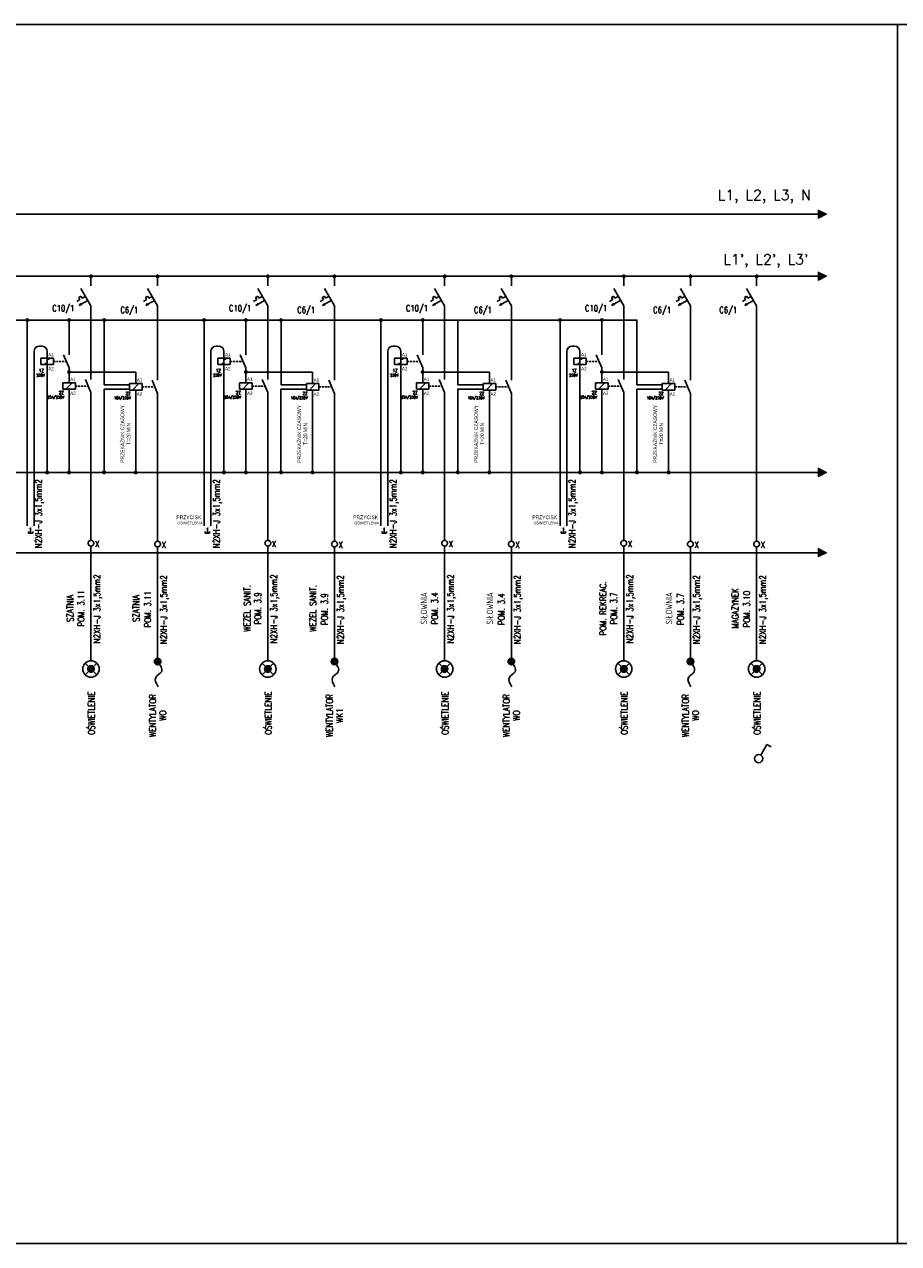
# Model space of a CAD drawing. Extents: x 2235 to 3915, y -856 to -559.
# Tile 2 of 7: x 2443 to 2655, y -856 to -559. Entities that reach past the tile are written whole.
import ezdxf
from ezdxf.enums import TextEntityAlignment as Align

# ---------------------------------------------------------------- set-up
doc = ezdxf.new("R2010")
doc.units = 0
doc.header["$MEASUREMENT"] = 0
for name, pattern in [('DASHED', [19.05, 12.7, -6.35]), ('HIDDEN', [0.375, 0.25, -0.125]), ('PIS1$025', [0]), ('PIS1$035', [0]), ('PIS1$10', [0])]:
    doc.linetypes.add(name, pattern=pattern)
for name, color, linetype in [('!!MF_schemat', 7, 'Continuous'), ('$TYPFIL_380V', 1, 'PIS1$025'), ('_E_aparaty', 7, 'Continuous'), ('_E_OSW', 7, 'Continuous'), ('A', 1, 'PIS1$025'), ('ATTEXT', 4, 'Continuous'), ('E_LOAD CIRCUIT', 7, 'Continuous'), ('E_PW', 255, 'DASHED'), ('hager_artno', 7, 'Continuous'), ('hager_descr', 7, 'Continuous'), ('hager_symbol', 7, 'Continuous'), ('MODBUS RTU', 4, 'Continuous'), ('przewody', 7, 'Continuous'), ('SCHEMAT', 7, 'Continuous'), ('WSCAD', 7, 'Continuous')]:
    doc.layers.add(name, color=color, linetype=linetype)
doc.styles.add('Hager_styl', font='SIMPLEX.SHX')
doc.styles.add('ROMANS', font='romans.shx', dxfattribs={"width": 0.8})

# ---------------------------------------------------------------- blocks, each defined once
blk = doc.blocks.new('ZAC-1_ZA1')
at = {"color": 1, "linetype": 'PIS1$035'}
for p, q in [((0.000002, 0.3), (0.000008, 1)), ((-0.000002, -0.3), (-0.000008, -1))]:
    blk.add_line(p, q, dxfattribs=at)
blk.add_lwpolyline([(-0.3, 0.000002), (-0.290999, 0.075002), (-0.262999, 0.144002), (-0.218998, 0.205002), (-0.160998, 0.253001), (-0.092998, 0.285001), (-0.018998, 0.299), (0.056002, 0.295), (0.128002, 0.270999), (0.191002, 0.230998), (0.243001, 0.175998), (0.279001, 0.109998), (0.298, 0.037998), (0.298, -0.038003), (0.278999, -0.110002), (0.242999, -0.176002), (0.190998, -0.231002), (0.127998, -0.271001), (0.055998, -0.295001), (-0.019003, -0.299), (-0.093002, -0.284999), (-0.161002, -0.252999), (-0.219002, -0.204998), (-0.263001, -0.144998), (-0.291001, -0.074998), (-0.3, 0.000002)], dxfattribs=at)
at = {"color": 1, "flags": 3}
for p in [(0, 1), (0, -1)]:
    blk.add_attdef('#PT_L_1', p, '', height=1, dxfattribs=at)
at = {"flags": 3}
for tag, p in [('$LIB1', (1, 1)), ('$LIB2', (1, 1)), ('$NOMENC', (1, 1)), ('$REP_UNIQ', (1, 1)), ('$PASSANT', (1, 1)), ('$FONCTION', (1, 1)), ('$CLASSE', (1, 1)), ('$BOITE', (1, 1)), ('$ORIGINE', (0, 0))]:
    blk.add_attdef(tag, p, '', height=1, dxfattribs=at)
at = {"color": 0, "width": 0.7}
for tag, p in [('$ZACISK', (0.3, 0.25)), ('$LISTWA', (0.3, -0.75))]:
    blk.add_attdef(tag, p, '', height=0.5, dxfattribs=at)
blk = doc.blocks.new('STYCZNIK 2Z')
for p, q in [((0, -5.25), (0, 0)), ((-18, -7.35), (-10, -7.35)), ((-18, -11.55), (-18, -7.35)), ((-12.05, -7.35), (-16.05, -11.55)), ((-14, -7.35), (-14, -3.15)), ((-10, -7.35), (-10, -11.55)), ((0, -13.65), (-3.58, -5.25)), ((-10, -11.55), (-18, -11.55)), ((-14, -11.55), (-14, -15.75)), ((0, -13.65), (0, -18.9))]:
    blk.add_line(p, q)
at = {"linetype": 'HIDDEN', "ltscale": 5}
blk.add_line((-10, -9.45), (-1.79, -9.45), dxfattribs=at)
at = {"width": 0.857143}
for s, p in [('A1', (-13.31, -6.13)), ('A2', (-13.31, -15.12))]:
    blk.add_text(s, height=2.1, dxfattribs=at).set_placement(p)
at = {"layer": 'hager_artno', "style": 'Hager_styl', "width": 0.761905}
blk.add_attdef('ART_NO', text='', height=1.79, dxfattribs=at).set_placement((-17.25, -19.84), align=Align.RIGHT)
at = {"layer": 'hager_descr', "style": 'Hager_styl', "width": 0.761905}
blk.add_attdef('DESCRIPTION', text='', height=1.79, dxfattribs=at).set_placement((-17.24, -17.44), align=Align.RIGHT)
at = {"layer": 'hager_symbol', "style": 'Hager_styl', "width": 0.761905}
blk.add_attdef('SYMBOL', text='', height=2.1, dxfattribs=at).set_placement((-17.26, -14.68), align=Align.RIGHT)
blk = doc.blocks.new('hager_138')
for p, q in [((0, -5.25), (0, 0)), ((-18, -7.35), (-10, -7.35)), ((-18, -11.55), (-18, -7.35)), ((-14, -7.35), (-14, -3.15)), ((-10, -7.35), (-10, -11.55)), ((0, -13.65), (-3.58, -5.25)), ((-10, -11.55), (-18, -11.55)), ((-15.4, -10.75), (-14, -10.75)), ((-14, -8.05), (-14, -10.75)), ((-14, -8.05), (-12.6, -8.05)), ((-14, -11.55), (-14, -15.75)), ((0, -13.65), (0, -18.9))]:
    blk.add_line(p, q)
at = {"linetype": 'HIDDEN', "ltscale": 5}
blk.add_line((-10, -9.45), (-1.79, -9.45), dxfattribs=at)
at = {"width": 0.857143}
for s, p in [('A1', (-13.31, -6.13)), ('A2', (-13.31, -15.12))]:
    blk.add_text(s, height=2.1, dxfattribs=at).set_placement(p)
at = {"layer": 'hager_artno', "style": 'Hager_styl', "width": 0.761905}
blk.add_attdef('ART_NO', text='', height=1.79, dxfattribs=at).set_placement((-17.71, -21.51), align=Align.RIGHT)
at = {"layer": 'hager_descr', "style": 'Hager_styl', "width": 0.761905}
blk.add_attdef('DESCRIPTION', text='', height=1.79, dxfattribs=at).set_placement((-17.71, -19.12), align=Align.RIGHT)
at = {"layer": 'hager_symbol', "style": 'Hager_styl', "width": 0.761905}
blk.add_attdef('SYMBOL', text='', height=2.1, dxfattribs=at).set_placement((-17.73, -16.36), align=Align.RIGHT)
blk = doc.blocks.new('*X19')
at = {"color": 0}
for p, q in [((44.28, -32.97), (44.26, -32.94)), ((44.28, -32.97), (44.96, -32.29)), ((44.42, -32.93), (44.35, -32.85)), ((44.56, -32.89), (44.44, -32.77)), ((44.53, -32.9), (45.02, -32.4)), ((44.69, -32.85), (44.53, -32.68)), ((44.83, -32.81), (44.61, -32.59)), ((44.97, -32.77), (44.7, -32.51)), ((44.78, -32.83), (45.09, -32.52)), ((45.11, -32.73), (44.79, -32.42)), ((45.12, -32.56), (44.88, -32.33)), ((45.03, -32.75), (45.15, -32.63))]:
    blk.add_line(p, q, dxfattribs=at)
blk = doc.blocks.new('ESKA_1FAZA')
for p, q in [((0, -7.73), (0, 0)), ((-8.8, -18.58), (-11.4, -20.08)), ((-8.07, -15.85), (-9.8, -16.85)), ((-9.8, -16.85), (-8.8, -18.58)), ((-7.07, -17.58), (-8.07, -15.85)), ((-8, -9.87), (0, -23.73)), ((-7.84, -22.24), (-2.64, -19.24)), ((-4.47, -16.08), (-7.07, -17.58)), ((-9.57, -23.24), (-8.09, -21.81)), ((-7.59, -22.67), (-9.57, -23.24)), ((-8.09, -21.81), (-7.59, -22.67)), ((0, -23.73), (0, -35))]:
    blk.add_line(p, q)
at = {"const_width": 0.4}
blk.add_lwpolyline([(-8, -9.87), (0, -23.73)], dxfattribs=at)
at = {"xscale": 2, "yscale": 2, "zscale": 2}
blk.add_blockref('*X19', (-97.98, 42.74), dxfattribs=at)
at = {"style": 'ROMANS', "width": 0.8}
for tag, p in [('NR', (1.58, -10.9)), ('TYP', (1.58, -18.99)), ('PAR', (1.58, -27.09))]:
    blk.add_attdef(tag, p, '', height=5, dxfattribs=at)
blk = doc.blocks.new('_E_Wypust')
at = {"linetype": 'ByBlock'}
h = blk.add_hatch(color=0, dxfattribs=at)
edge = h.paths.add_edge_path()
edge.add_arc((0, 0), 0.398, 0, 360)
at = {"color": 0, "linetype": 'ByBlock'}
blk.add_circle((0, 0), 0.398, dxfattribs=at)
blk.add_spline([(0, 0), (1.23, 0.46), (1.93, -0.24), (3.08, 0.05)], degree=3, dxfattribs=at)
blk = doc.blocks.new('*U173')
h = blk.add_hatch(color=0)
edge = h.paths.add_edge_path()
edge.add_arc((0, 0), 0.8, 0, 360)
at = {"color": 0, "linetype": 'ByBlock'}
for p, q in [((1.41, 1.41), (-1.41, -1.41)), ((-1.41, 1.41), (1.41, -1.41))]:
    blk.add_line(p, q, dxfattribs=at)
blk.add_circle((0, 0), 2, dxfattribs=at)
at = {"color": 0}
blk.add_circle((0, 0), 0.8, dxfattribs=at)
blk = doc.blocks.new('*U153')
at = {"color": 0, "linetype": 'ByBlock'}
for p, q in [((0.5, 0.87), (2, 3.46)), ((2, 3.46), (3.04, 2.86))]:
    blk.add_line(p, q, dxfattribs=at)
blk.add_circle((0, 0), 1, dxfattribs=at)

msp = doc.modelspace()

# ---------------------------------------------------------------- hatches: boundary and pattern name
at = {"layer": 'E_LOAD CIRCUIT', "lineweight": 0, "ltscale": 0.051}
h = msp.add_hatch(color=4, dxfattribs=at)
h.dxf.hatch_style = 1
h.paths.add_polyline_path([(2635.84, -666.88), (2635.84, -667.91), (2637.91, -667.91)])
h.paths.add_polyline_path([(2635.84, -667.91), (2635.84, -668.94), (2637.91, -667.91)])
at = {"layer": 'WSCAD', "linetype": 'Continuous'}
h = msp.add_hatch(color=256, dxfattribs=at)
h.dxf.hatch_style = 1
h.paths.add_polyline_path([(2635.84, -603.99), (2635.84, -605.02), (2637.91, -605.02)])
h.paths.add_polyline_path([(2635.84, -605.02), (2635.84, -606.05), (2637.91, -605.02)])
h = msp.add_hatch(color=256, dxfattribs=at)
h.dxf.hatch_style = 1
h.paths.add_polyline_path([(2635.84, -619.08), (2635.84, -620.12), (2637.91, -620.12)])
h.paths.add_polyline_path([(2635.84, -620.12), (2635.84, -621.15), (2637.91, -620.12)])
h = msp.add_hatch(color=3, dxfattribs=at)
h.dxf.hatch_style = 1
h.paths.add_polyline_path([(2635.84, -686.43), (2635.84, -687.46), (2637.91, -687.46)])
h.paths.add_polyline_path([(2637.91, -687.46), (2635.84, -687.46), (2635.84, -688.49)])

# ---------------------------------------------------------------- linework, layer by layer
at = {"layer": '!!MF_schemat', "lineweight": -3}
for p, q in [((2453.5, -630.78), (2453.5, -637.24)), ((2496.55, -630.78), (2496.55, -637.24)), ((2539.6, -630.78), (2539.6, -637.24)), ((2583.21, -630.78), (2583.21, -637.24))]:
    msp.add_line(p, q, dxfattribs=at)
for points in [[(2446.31, -637.1), (2446.84, -637.1)], [(2489.36, -637.1), (2489.89, -637.1)], [(2532.41, -637.1), (2532.94, -637.1)], [(2576.01, -637.1), (2576.54, -637.1)]]:
    msp.add_lwpolyline(points, dxfattribs=at)
at = {"layer": '$TYPFIL_380V', "color": 0, "linetype": 'PIS1$10'}
msp.add_line((2515.29, -605.02), (2278.79, -605.02), dxfattribs=at)
at = {"layer": '$TYPFIL_380V', "color": 4, "linetype": 'PIS1$10'}
for p, q in [((2458.84, -687.46), (2458.84, -713.77)), ((2475.07, -687.66), (2475.07, -713.97)), ((2501.89, -687.46), (2501.89, -713.77)), ((2518.12, -687.66), (2518.12, -713.97)), ((2544.93, -687.46), (2544.93, -713.77)), ((2561.17, -687.66), (2561.17, -713.97)), ((2588.54, -687.46), (2588.54, -713.77)), ((2604.77, -687.66), (2604.77, -713.97)), ((2620.89, -687.66), (2620.89, -713.97))]:
    msp.add_line(p, q, dxfattribs=at)
msp.add_lwpolyline([(2301.29, -617.04), (2301.29, -667.91), (2515.29, -667.91)], dxfattribs=at)
for p, q in [((2444.98, -638.44), (2444.98, -679.38)), ((2488.03, -638.44), (2488.03, -679.38)), ((2531.07, -638.44), (2531.07, -679.38)), ((2574.68, -638.44), (2574.68, -679.38)), ((2443.62, -682.72), (2443.62, -682.27)), ((2444.15, -682.72), (2443.62, -682.72)), ((2444.15, -681.35), (2444.15, -682.72)), ((2444.15, -682.72), (2444.68, -682.72)), ((2444.68, -682.72), (2444.68, -682.27)), ((2486.67, -682.72), (2486.67, -682.27)), ((2487.2, -682.72), (2486.67, -682.72)), ((2487.2, -681.35), (2487.2, -682.72)), ((2487.2, -682.72), (2487.73, -682.72)), ((2487.73, -682.72), (2487.73, -682.27)), ((2529.72, -682.72), (2529.72, -682.27)), ((2530.25, -682.72), (2529.72, -682.72)), ((2530.25, -681.35), (2530.25, -682.72)), ((2530.25, -682.72), (2530.78, -682.72)), ((2530.78, -682.72), (2530.78, -682.27)), ((2573.33, -682.72), (2573.33, -682.27)), ((2573.86, -682.72), (2573.33, -682.72)), ((2573.86, -681.35), (2573.86, -682.72)), ((2573.86, -682.72), (2574.38, -682.72)), ((2574.38, -682.72), (2574.38, -682.27))]:
    msp.add_line(p, q)
for points in [[(2458.84, -629.06), (2458.84, -643.54)], [(2458.84, -629.06), (2458.84, -643.54)], [(2501.89, -629.06), (2501.89, -643.54)], [(2501.89, -629.06), (2501.89, -643.54)], [(2544.93, -629.06), (2544.93, -643.54)], [(2544.93, -629.06), (2544.93, -643.54)], [(2588.54, -629.06), (2588.54, -643.54)], [(2588.54, -629.06), (2588.54, -643.54)], [(2443.33, -630.78), (2443.32, -679.38)], [(2486.38, -630.78), (2486.37, -679.38)], [(2529.43, -630.78), (2529.42, -679.38)], [(2573.03, -630.78), (2573.02, -679.38)], [(2443.32, -679.38), (2443.32, -680.93)], [(2444.98, -679.38), (2444.98, -680.93)], [(2486.37, -679.38), (2486.37, -680.93)], [(2488.03, -679.38), (2488.03, -680.93)], [(2529.42, -679.38), (2529.42, -680.93)], [(2531.07, -679.38), (2531.07, -680.93)], [(2573.02, -679.38), (2573.02, -680.93)], [(2574.68, -679.38), (2574.68, -680.93)]]:
    msp.add_lwpolyline(points)
for centre, start, end in [((2446.31, -638.44), 90, 180), ((2446.84, -638.44), 0, 90), ((2489.36, -638.44), 90, 180), ((2489.89, -638.44), 0, 90), ((2532.41, -638.44), 90, 180), ((2532.94, -638.44), 0, 90), ((2576.01, -638.44), 90, 180), ((2576.54, -638.44), 0, 90)]:
    msp.add_arc(centre, 1.33, start, end)
for points in [[(2444.98, -680.93), (2444.96, -680.89), (2443.33, -681.76), (2443.31, -681.72)], [(2488.03, -680.93), (2488.01, -680.89), (2486.38, -681.76), (2486.36, -681.72)], [(2531.07, -680.93), (2531.05, -680.89), (2529.43, -681.76), (2529.41, -681.72)], [(2574.68, -680.93), (2574.66, -680.89), (2573.03, -681.76), (2573.01, -681.72)]]:
    msp.add_trace(points)
at = {"layer": 'E_LOAD CIRCUIT', "color": 0, "lineweight": 0, "ltscale": 0.051}
for p, q in [((2637.91, -605.02), (2635.84, -603.99)), ((2635.84, -603.99), (2635.84, -606.05)), ((2637.91, -605.02), (2635.84, -606.05)), ((2637.91, -620.12), (2635.84, -619.08)), ((2635.84, -619.08), (2635.84, -621.15)), ((2637.91, -620.12), (2635.84, -621.15))]:
    msp.add_line(p, q, dxfattribs=at)
at = {"layer": 'E_LOAD CIRCUIT', "color": 4, "lineweight": 0, "ltscale": 0.051}
for p, q in [((2637.91, -667.91), (2635.84, -666.88)), ((2635.84, -666.88), (2635.84, -668.94)), ((2637.91, -667.91), (2635.84, -668.94))]:
    msp.add_line(p, q, dxfattribs=at)
at = {"layer": 'E_LOAD CIRCUIT', "color": 3, "lineweight": 0, "ltscale": 0.051}
for p, q in [((2637.91, -687.46), (2635.84, -686.43)), ((2635.84, -686.43), (2635.84, -688.49)), ((2637.91, -687.46), (2635.84, -688.49))]:
    msp.add_line(p, q, dxfattribs=at)
at = {"layer": 'MODBUS RTU', "linetype": 'Continuous'}
for points in [[(2468.21, -647.57), (2462.05, -647.57), (2462.04, -667.88)], [(2511.26, -647.57), (2505.09, -647.57), (2505.09, -667.88)], [(2554.31, -647.57), (2548.14, -647.57), (2548.14, -667.88)], [(2597.91, -647.57), (2591.75, -647.57), (2591.74, -667.88)]]:
    msp.add_lwpolyline(points, dxfattribs=at)
at = {"layer": 'przewody', "const_width": 0.476}
for points in [[(2458.6, -620.12, 1), (2459.08, -620.12, 1)], [(2474.83, -620.12, 1), (2475.31, -620.12, 1)], [(2501.65, -620.12, 1), (2502.12, -620.12, 1)], [(2517.88, -620.12, 1), (2518.35, -620.12, 1)], [(2544.7, -620.12, 1), (2545.17, -620.12, 1)], [(2560.93, -620.12, 1), (2561.4, -620.12, 1)], [(2588.3, -620.12, 1), (2588.78, -620.12, 1)], [(2604.53, -620.12, 1), (2605.01, -620.12, 1)], [(2620.65, -620.12, 1), (2621.13, -620.12, 1)], [(2443.09, -630.78, 1), (2443.57, -630.78, 1)], [(2453.27, -630.78, 1), (2453.74, -630.78, 1)], [(2461.81, -630.78, 1), (2462.29, -630.78, 1)], [(2486.14, -630.78, 1), (2486.62, -630.78, 1)], [(2496.32, -630.78, 1), (2496.79, -630.78, 1)], [(2504.86, -630.78, 1), (2505.33, -630.78, 1)], [(2529.19, -630.78, 1), (2529.66, -630.78, 1)], [(2539.36, -630.78, 1), (2539.84, -630.78, 1)], [(2572.79, -630.78, 1), (2573.27, -630.78, 1)], [(2582.97, -630.78, 1), (2583.44, -630.78, 1)], [(2453.27, -643.44, 1), (2453.74, -643.44, 1)], [(2496.32, -643.44, 1), (2496.79, -643.44, 1)], [(2539.36, -643.44, 1), (2539.84, -643.44, 1)], [(2582.97, -643.44, 1), (2583.44, -643.44, 1)]]:
    msp.add_lwpolyline(points, format="xyb", close=True, dxfattribs=at)
at = {"layer": 'przewody', "color": 4}
for points in [[(2448.17, -667.87), (2448.17, -643.24)], [(2491.22, -667.87), (2491.22, -643.24)], [(2534.27, -667.87), (2534.27, -643.24)], [(2577.87, -667.87), (2577.87, -643.24)], [(2453.5, -667.87), (2453.5, -649.21)], [(2469.74, -667.87), (2469.74, -649.21)], [(2496.55, -667.87), (2496.55, -649.21)], [(2512.78, -667.87), (2512.78, -649.21)], [(2539.6, -667.87), (2539.6, -649.21)], [(2555.83, -667.87), (2555.83, -649.21)], [(2583.21, -667.87), (2583.21, -649.21)], [(2599.44, -667.87), (2599.44, -649.21)]]:
    msp.add_lwpolyline(points, close=True, dxfattribs=at)
at = {"layer": 'przewody'}
for points in [[(2458.84, -650.44), (2458.84, -667.95)], [(2475.07, -650.64), (2475.07, -683.01)], [(2501.89, -650.44), (2501.89, -667.95)], [(2518.12, -650.64), (2518.12, -683.01)], [(2544.93, -650.44), (2544.93, -667.95)], [(2561.17, -650.64), (2561.17, -683.01)], [(2588.54, -650.44), (2588.54, -667.95)], [(2604.77, -650.64), (2604.77, -683.01)]]:
    msp.add_lwpolyline(points, close=True, dxfattribs=at)
at = {"layer": 'przewody', "color": 4, "const_width": 0.476}
for points in [[(2447.93, -667.87, 1), (2448.41, -667.87, 1)], [(2447.93, -667.91, 1), (2448.41, -667.91, 1)], [(2453.27, -667.87, 1), (2453.74, -667.87, 1)], [(2453.27, -667.91, 1), (2453.74, -667.91, 1)], [(2461.8, -667.84, 1), (2462.28, -667.84, 1)], [(2461.8, -667.88, 1), (2462.28, -667.88, 1)], [(2469.5, -667.87, 1), (2469.97, -667.87, 1)], [(2469.5, -667.91, 1), (2469.97, -667.91, 1)], [(2490.98, -667.87, 1), (2491.46, -667.87, 1)], [(2490.98, -667.91, 1), (2491.46, -667.91, 1)], [(2496.32, -667.87, 1), (2496.79, -667.87, 1)], [(2496.32, -667.91, 1), (2496.79, -667.91, 1)], [(2504.85, -667.84, 1), (2505.33, -667.84, 1)], [(2504.85, -667.88, 1), (2505.33, -667.88, 1)], [(2512.55, -667.87, 1), (2513.02, -667.87, 1)], [(2512.55, -667.91, 1), (2513.02, -667.91, 1)], [(2534.03, -667.87, 1), (2534.51, -667.87, 1)], [(2534.03, -667.91, 1), (2534.51, -667.91, 1)], [(2539.36, -667.87, 1), (2539.84, -667.87, 1)], [(2539.36, -667.91, 1), (2539.84, -667.91, 1)], [(2547.9, -667.84, 1), (2548.38, -667.84, 1)], [(2547.9, -667.88, 1), (2548.38, -667.88, 1)], [(2555.59, -667.87, 1), (2556.07, -667.87, 1)], [(2555.59, -667.91, 1), (2556.07, -667.91, 1)], [(2577.64, -667.87, 1), (2578.11, -667.87, 1)], [(2577.64, -667.91, 1), (2578.11, -667.91, 1)], [(2582.97, -667.87, 1), (2583.44, -667.87, 1)], [(2582.97, -667.91, 1), (2583.44, -667.91, 1)], [(2591.5, -667.84, 1), (2591.98, -667.84, 1)], [(2591.5, -667.88, 1), (2591.98, -667.88, 1)], [(2599.2, -667.87, 1), (2599.68, -667.87, 1)], [(2599.2, -667.91, 1), (2599.68, -667.91, 1)]]:
    msp.add_lwpolyline(points, format="xyb", close=True, dxfattribs=at)
at = {"layer": 'SCHEMAT'}
for p, q in [((2458.84, -650.44), (2458.84, -682.81)), ((2501.89, -650.44), (2501.89, -682.81)), ((2544.93, -650.44), (2544.93, -682.81)), ((2588.54, -650.44), (2588.54, -682.81))]:
    msp.add_line(p, q, dxfattribs=at)
at = {"layer": 'WSCAD', "linetype": 'Continuous'}
for p, q in [((2515.29, -605.02), (2637.91, -605.02)), ((2314.18, -620.12), (2637.91, -620.12)), ((2314.18, -630.78), (2591.75, -630.78)), ((2475.07, -630.78), (2475.07, -644.64)), ((2518.12, -630.78), (2518.12, -644.64)), ((2561.17, -630.78), (2561.17, -644.64)), ((2604.77, -630.78), (2604.77, -644.64)), ((2620.89, -630.78), (2620.89, -683.01)), ((2453.5, -643.44), (2469.74, -643.44)), ((2469.74, -643.44), (2469.74, -644.64)), ((2496.55, -643.44), (2512.78, -643.44)), ((2512.78, -643.44), (2512.78, -644.64)), ((2539.6, -643.44), (2555.83, -643.44)), ((2555.83, -643.44), (2555.83, -644.64)), ((2583.21, -643.44), (2599.44, -643.44)), ((2599.44, -643.44), (2599.44, -644.64))]:
    msp.add_line(p, q, dxfattribs=at)
at = {"layer": 'WSCAD', "color": 4, "linetype": 'Continuous'}
msp.add_line((2513.22, -667.91), (2637.91, -667.91), dxfattribs=at)
at = {"layer": 'WSCAD', "color": 3, "linetype": 'Continuous'}
msp.add_line((2513.22, -687.46), (2637.91, -687.46), dxfattribs=at)
at = {"layer": 'WSCAD', "linetype": 'Continuous'}
for points in [[(2235.18, -558.75), (2655.18, -558.75), (2655.18, -855.75), (2235.18, -855.75)], [(2655.18, -558.75), (3075.18, -558.75), (3075.18, -855.75), (2655.18, -855.75)]]:
    msp.add_lwpolyline(points, close=True, dxfattribs=at)
for points in [[(2468.21, -646.54), (2462.05, -646.54), (2462.05, -630.78), (2453.5, -630.78)], [(2511.26, -646.54), (2505.1, -646.54), (2505.1, -630.78), (2496.55, -630.78)], [(2554.31, -646.54), (2548.14, -646.54), (2548.14, -630.78), (2539.6, -630.78)], [(2597.91, -646.54), (2591.75, -646.54), (2591.75, -630.78), (2583.21, -630.78)]]:
    msp.add_lwpolyline(points, dxfattribs=at)
at = {"layer": 'WSCAD', "color": 3, "linetype": 'Continuous'}
msp.add_lwpolyline([(2278.79, -687.46), (2278.79, -687.46), (2515.29, -687.46)], dxfattribs=at)

# ---------------------------------------------------------------- block references
at = {"layer": '_E_aparaty'}
ref = msp.add_blockref('ESKA_1FAZA', (2458.84, -620.12), dxfattribs=dict(at, xscale=0.3045846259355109, yscale=0.3045846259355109, zscale=0.3045846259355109))
ref.add_attrib('PAR', 'C10/1', (2449.39, -628.65), dxfattribs={"layer": '0', "height": 1.523, "style": 'ROMANS', "width": 0.8})
ref = msp.add_blockref('ESKA_1FAZA', (2475.07, -620.12), dxfattribs=dict(at, xscale=0.3045846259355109, yscale=0.3045846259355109, zscale=0.3045846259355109))
ref.add_attrib('PAR', 'C6/1', (2465.99, -629.07), dxfattribs={"layer": '0', "height": 1.523, "style": 'ROMANS', "width": 0.8})
ref = msp.add_blockref('ESKA_1FAZA', (2501.89, -620.12), dxfattribs=dict(at, xscale=0.3045846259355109, yscale=0.3045846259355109, zscale=0.3045846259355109))
ref.add_attrib('PAR', 'C10/1', (2492.44, -628.65), dxfattribs={"layer": '0', "height": 1.523, "style": 'ROMANS', "width": 0.8})
ref = msp.add_blockref('ESKA_1FAZA', (2518.12, -620.12), dxfattribs=dict(at, xscale=0.3045846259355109, yscale=0.3045846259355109, zscale=0.3045846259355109))
ref.add_attrib('PAR', 'C6/1', (2509.04, -629.07), dxfattribs={"layer": '0', "height": 1.523, "style": 'ROMANS', "width": 0.8})
ref = msp.add_blockref('ESKA_1FAZA', (2544.93, -620.12), dxfattribs=dict(at, xscale=0.3045846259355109, yscale=0.3045846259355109, zscale=0.3045846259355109))
ref.add_attrib('PAR', 'C10/1', (2535.49, -628.65), dxfattribs={"layer": '0', "height": 1.523, "style": 'ROMANS', "width": 0.8})
ref = msp.add_blockref('ESKA_1FAZA', (2561.17, -620.12), dxfattribs=dict(at, xscale=0.3045846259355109, yscale=0.3045846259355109, zscale=0.3045846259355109))
ref.add_attrib('PAR', 'C6/1', (2552.08, -629.07), dxfattribs={"layer": '0', "height": 1.523, "style": 'ROMANS', "width": 0.8})
ref = msp.add_blockref('ESKA_1FAZA', (2588.54, -620.12), dxfattribs=dict(at, xscale=0.3045846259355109, yscale=0.3045846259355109, zscale=0.3045846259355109))
ref.add_attrib('PAR', 'C10/1', (2579.1, -628.65), dxfattribs={"layer": '0', "height": 1.523, "style": 'ROMANS', "width": 0.8})
ref = msp.add_blockref('ESKA_1FAZA', (2604.77, -620.12), dxfattribs=dict(at, xscale=0.3045846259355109, yscale=0.3045846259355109, zscale=0.3045846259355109))
ref.add_attrib('PAR', 'C6/1', (2595.69, -629.07), dxfattribs={"layer": '0', "height": 1.523, "style": 'ROMANS', "width": 0.8})
ref = msp.add_blockref('ESKA_1FAZA', (2620.89, -620.12), dxfattribs=dict(at, xscale=0.3045846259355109, yscale=0.3045846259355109, zscale=0.3045846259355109))
ref.add_attrib('PAR', 'C6/1', (2611.81, -629.07), dxfattribs={"layer": '0', "height": 1.523, "style": 'ROMANS', "width": 0.8})
at = {"layer": '_E_OSW', "linetype": 'ByBlock'}
for name, p in [('*U173', (2458.84, -715.77)), ('*U173', (2501.89, -715.77)), ('*U173', (2544.93, -715.77)), ('*U173', (2588.54, -715.77)), ('*U173', (2620.89, -715.77)), ('*U153', (2621.4, -737.6))]:
    msp.add_blockref(name, p, dxfattribs=at)
at = {"layer": 'A', "xscale": 2.3232, "yscale": 2.3232, "zscale": 2.3232}
for p in [(2458.84, -685.14), (2475.07, -685.34), (2501.89, -685.14), (2518.12, -685.34), (2544.93, -685.14), (2561.17, -685.34), (2588.54, -685.14), (2604.77, -685.34), (2620.89, -685.34)]:
    msp.add_blockref('ZAC-1_ZA1', p, dxfattribs=at)
at = {"layer": 'E_PW', "linetype": 'Continuous', "xscale": 2, "yscale": 2, "zscale": 2, "rotation": 270}
for p in [(2475.07, -713.97), (2518.12, -713.97), (2561.17, -713.97), (2604.77, -713.97)]:
    msp.add_blockref('_E_Wypust', p, dxfattribs=at)
at = {"layer": 'przewody', "linetype": 'Continuous'}
ref = msp.add_blockref('STYCZNIK 2Z', (2458.84, -643.24), dxfattribs=dict(at, xscale=0.3808880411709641, yscale=0.3808880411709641, zscale=0.3808880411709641))
ref.add_attrib('SYMBOL', '2Z', dxfattribs={"layer": 'hager_symbol', "height": 0.8, "style": 'Hager_styl', "width": 0.761905}).set_placement((2452.26, -648.83), align=Align.RIGHT)
ref.add_attrib('DESCRIPTION', '25A/230V', dxfattribs={"layer": 'hager_descr', "height": 0.68, "style": 'Hager_styl', "width": 0.761905}).set_placement((2452.27, -649.88), align=Align.RIGHT)
ref = msp.add_blockref('STYCZNIK 2Z', (2475.07, -643.44), dxfattribs=dict(at, xscale=0.3808880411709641, yscale=0.3808880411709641, zscale=0.3808880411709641))
ref.add_attrib('SYMBOL', '2Z', dxfattribs={"layer": 'hager_symbol', "height": 0.8, "style": 'Hager_styl', "width": 0.761905}).set_placement((2468.49, -649.03), align=Align.RIGHT)
ref.add_attrib('DESCRIPTION', '16A/230V', dxfattribs={"layer": 'hager_descr', "height": 0.68, "style": 'Hager_styl', "width": 0.761905}).set_placement((2468.5, -650.08), align=Align.RIGHT)
ref = msp.add_blockref('STYCZNIK 2Z', (2501.89, -643.24), dxfattribs=dict(at, xscale=0.3808880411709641, yscale=0.3808880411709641, zscale=0.3808880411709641))
ref.add_attrib('SYMBOL', '2Z', dxfattribs={"layer": 'hager_symbol', "height": 0.8, "style": 'Hager_styl', "width": 0.761905}).set_placement((2495.31, -648.83), align=Align.RIGHT)
ref.add_attrib('DESCRIPTION', '25A/230V', dxfattribs={"layer": 'hager_descr', "height": 0.68, "style": 'Hager_styl', "width": 0.761905}).set_placement((2495.32, -649.88), align=Align.RIGHT)
ref = msp.add_blockref('STYCZNIK 2Z', (2518.12, -643.44), dxfattribs=dict(at, xscale=0.3808880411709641, yscale=0.3808880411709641, zscale=0.3808880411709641))
ref.add_attrib('SYMBOL', '2Z', dxfattribs={"layer": 'hager_symbol', "height": 0.8, "style": 'Hager_styl', "width": 0.761905}).set_placement((2511.54, -649.03), align=Align.RIGHT)
ref.add_attrib('DESCRIPTION', '16A/230V', dxfattribs={"layer": 'hager_descr', "height": 0.68, "style": 'Hager_styl', "width": 0.761905}).set_placement((2511.55, -650.08), align=Align.RIGHT)
ref = msp.add_blockref('STYCZNIK 2Z', (2544.93, -643.24), dxfattribs=dict(at, xscale=0.3808880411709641, yscale=0.3808880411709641, zscale=0.3808880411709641))
ref.add_attrib('SYMBOL', '2Z', dxfattribs={"layer": 'hager_symbol', "height": 0.8, "style": 'Hager_styl', "width": 0.761905}).set_placement((2538.36, -648.83), align=Align.RIGHT)
ref.add_attrib('DESCRIPTION', '25A/230V', dxfattribs={"layer": 'hager_descr', "height": 0.68, "style": 'Hager_styl', "width": 0.761905}).set_placement((2538.37, -649.88), align=Align.RIGHT)
ref = msp.add_blockref('STYCZNIK 2Z', (2561.17, -643.44), dxfattribs=dict(at, xscale=0.3808880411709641, yscale=0.3808880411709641, zscale=0.3808880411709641))
ref.add_attrib('SYMBOL', '2Z', dxfattribs={"layer": 'hager_symbol', "height": 0.8, "style": 'Hager_styl', "width": 0.761905}).set_placement((2554.59, -649.03), align=Align.RIGHT)
ref.add_attrib('DESCRIPTION', '16A/230V', dxfattribs={"layer": 'hager_descr', "height": 0.68, "style": 'Hager_styl', "width": 0.761905}).set_placement((2554.6, -650.08), align=Align.RIGHT)
ref = msp.add_blockref('STYCZNIK 2Z', (2588.54, -643.24), dxfattribs=dict(at, xscale=0.3808880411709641, yscale=0.3808880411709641, zscale=0.3808880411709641))
ref.add_attrib('SYMBOL', '2Z', dxfattribs={"layer": 'hager_symbol', "height": 0.8, "style": 'Hager_styl', "width": 0.761905}).set_placement((2581.96, -648.83), align=Align.RIGHT)
ref.add_attrib('DESCRIPTION', '25A/230V', dxfattribs={"layer": 'hager_descr', "height": 0.68, "style": 'Hager_styl', "width": 0.761905}).set_placement((2581.97, -649.88), align=Align.RIGHT)
ref = msp.add_blockref('STYCZNIK 2Z', (2604.77, -643.44), dxfattribs=dict(at, xscale=0.3808880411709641, yscale=0.3808880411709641, zscale=0.3808880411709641))
ref.add_attrib('SYMBOL', '2Z', dxfattribs={"layer": 'hager_symbol', "height": 0.8, "style": 'Hager_styl', "width": 0.761905}).set_placement((2598.19, -649.03), align=Align.RIGHT)
ref.add_attrib('DESCRIPTION', '16A/230V', dxfattribs={"layer": 'hager_descr', "height": 0.68, "style": 'Hager_styl', "width": 0.761905}).set_placement((2598.2, -650.08), align=Align.RIGHT)
at = {"layer": 'SCHEMAT', "color": 4}
ref = msp.add_blockref('hager_138', (2453.5, -637.24), dxfattribs=dict(at, xscale=0.3808880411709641, yscale=0.3808880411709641, zscale=0.3808880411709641))
ref.add_attrib('SYMBOL', '1Z', dxfattribs={"layer": 'hager_symbol', "height": 0.8, "style": 'Hager_styl', "width": 0.761905}).set_placement((2447.38, -643.47), align=Align.RIGHT)
ref.add_attrib('DESCRIPTION', '230V', dxfattribs={"layer": 'hager_descr', "height": 0.68, "style": 'Hager_styl', "width": 0.761905}).set_placement((2447.57, -644.52), align=Align.RIGHT)
ref = msp.add_blockref('hager_138', (2496.55, -637.24), dxfattribs=dict(at, xscale=0.3808880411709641, yscale=0.3808880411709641, zscale=0.3808880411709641))
ref.add_attrib('SYMBOL', '1Z', dxfattribs={"layer": 'hager_symbol', "height": 0.8, "style": 'Hager_styl', "width": 0.761905}).set_placement((2490.43, -643.47), align=Align.RIGHT)
ref.add_attrib('DESCRIPTION', '230V', dxfattribs={"layer": 'hager_descr', "height": 0.68, "style": 'Hager_styl', "width": 0.761905}).set_placement((2490.62, -644.52), align=Align.RIGHT)
ref = msp.add_blockref('hager_138', (2539.6, -637.24), dxfattribs=dict(at, xscale=0.3808880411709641, yscale=0.3808880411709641, zscale=0.3808880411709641))
ref.add_attrib('SYMBOL', '1Z', dxfattribs={"layer": 'hager_symbol', "height": 0.8, "style": 'Hager_styl', "width": 0.761905}).set_placement((2533.48, -643.47), align=Align.RIGHT)
ref.add_attrib('DESCRIPTION', '230V', dxfattribs={"layer": 'hager_descr', "height": 0.68, "style": 'Hager_styl', "width": 0.761905}).set_placement((2533.66, -644.52), align=Align.RIGHT)
ref = msp.add_blockref('hager_138', (2583.21, -637.24), dxfattribs=dict(at, xscale=0.3808880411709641, yscale=0.3808880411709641, zscale=0.3808880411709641))
ref.add_attrib('SYMBOL', '1Z', dxfattribs={"layer": 'hager_symbol', "height": 0.8, "style": 'Hager_styl', "width": 0.761905}).set_placement((2577.08, -643.47), align=Align.RIGHT)
ref.add_attrib('DESCRIPTION', '230V', dxfattribs={"layer": 'hager_descr', "height": 0.68, "style": 'Hager_styl', "width": 0.761905}).set_placement((2577.27, -644.52), align=Align.RIGHT)

# ---------------------------------------------------------------- texts
at = {"width": 0.8}
for tag, p in [('PRZEKAŹNIK CZASOWY', (2466.94, -658.5)), ('PRZEKAŹNIK CZASOWY', (2509.99, -658.5)), ('PRZEKAŹNIK CZASOWY', (2553.04, -658.5)), ('PRZEKAŹNIK CZASOWY', (2596.64, -658.5)), ('T=20 MIN', (2468.42, -658.5)), ('T=20 MIN', (2511.47, -658.5)), ('T=20 MIN', (2554.52, -658.5)), ('T=20 MIN', (2598.12, -658.5))]:
    msp.add_attdef(tag, text='', height=0.905, rotation=90, dxfattribs=at).set_placement(p, align=Align.CENTER)
for tag, height, p in [('PRZYCISK', 0.905, (2482.65, -679.28)), ('OŚWIETLENIA', 0.667, (2482.96, -680.54)), ('PRZYCISK', 0.905, (2525.7, -679.28)), ('OŚWIETLENIA', 0.667, (2526.01, -680.54)), ('PRZYCISK', 0.905, (2569.3, -679.28)), ('OŚWIETLENIA', 0.667, (2569.62, -680.54))]:
    msp.add_attdef(tag, text='', height=height, dxfattribs=at).set_placement(p, align=Align.CENTER)
at = {"layer": 'ATTEXT', "color": 0, "lineweight": 0, "char_height": 2.5, "attachment_point": 1, "style": 'ROMANS'}
for s, insert in [('\\pi3.40323;{\\Fromans|c238;\\W1;L1, L2, L3, N}', (2608.03, -599.06)), ("\\pi4.77227;{\\Fromans|c238;\\W1;L1', L2', L3'}", (2608.03, -614.75))]:
    msp.add_mtext_dynamic_manual_height_columns(s, width=32.7588, gutter_width=1.56, heights=[0], dxfattribs=dict(at, insert=insert))
at = {"layer": 'WSCAD', "style": 'ROMANS', "width": 0.8}
for s, p in [('N2XH-J 3x1,5mm2', (2446.3, -677.93)), ('N2XH-J 3x1,5mm2', (2489.63, -677.93)), ('N2XH-J 3x1,5mm2', (2532.64, -677.93)), ('N2XH-J 3x1,5mm2', (2576.24, -677.93)), ('N2XH-J 3x1,5mm2', (2460.55, -701.12)), ('N2XH-J 3x1,5mm2', (2476.79, -701.32)), ('N2XH-J 3x1,5mm2', (2503.6, -701.12)), ('N2XH-J 3x1,5mm2', (2519.83, -701.32)), ('N2XH-J 3x1,5mm2', (2546.65, -701.12)), ('N2XH-J 3x1,5mm2', (2562.88, -701.32)), ('POM. REKREAC.', (2583.49, -701)), ('N2XH-J 3x1,5mm2', (2590.26, -701.12)), ('N2XH-J 3x1,5mm2', (2606.49, -701.32)), ('N2XH-J 3x1,5mm2', (2622.61, -701.32)), ('SZATNIA', (2453.79, -701)), ('POM. 3.11', (2456.42, -701)), ('SZATNIA', (2469.85, -701)), ('POM. 3.11', (2472.65, -701.2)), ('WEZEL SANIT.', (2496.84, -701)), ('POM. 3.9', (2499.47, -701)), ('WEZEL SANIT.', (2512.9, -701)), ('POM. 3.9', (2515.7, -701.2)), ('SIŁOWNIA', (2539.89, -701)), ('POM. 3.4', (2542.52, -701)), ('SIŁOWNIA', (2555.95, -701)), ('POM. 3.4', (2558.75, -701.2)), ('POM. 3.7', (2586.12, -701)), ('SIŁOWNIA', (2599.55, -701)), ('POM. 3.7', (2602.35, -701.2)), ('MAGAZYNEK', (2615.67, -701)), ('POM. 3.10', (2618.47, -701.2)), ('OŚWIETLENIE', (2458.7, -726.53)), ('WENTYLATOR', (2473.87, -727.12)), ('OŚWIETLENIE', (2501.75, -726.53)), ('WENTYLATOR', (2516.92, -727.12)), ('OŚWIETLENIE', (2544.8, -726.53)), ('WENTYLATOR', (2559.97, -727.12)), ('OŚWIETLENIE', (2588.4, -726.53)), ('WENTYLATOR', (2603.57, -727.12)), ('OŚWIETLENIE', (2620.75, -726.53)), ('WO', (2476.33, -727.12)), ('WK1', (2519.38, -727.12)), ('WO', (2562.43, -727.12)), ('WO', (2606.03, -727.12))]:
    msp.add_text(s, height=1.584, rotation=90, dxfattribs=at).set_placement(p, align=Align.MIDDLE)
for p in [(2460.35, -685.32), (2476.58, -685.52), (2503.4, -685.32), (2519.63, -685.52), (2519.63, -685.52), (2546.45, -685.32), (2562.68, -685.52), (2590.05, -685.32), (2606.29, -685.52), (2622.41, -685.52)]:
    msp.add_text('X', height=1.58, dxfattribs=at).set_placement(p, align=Align.MIDDLE)

doc.saveas('drawing.dxf')
